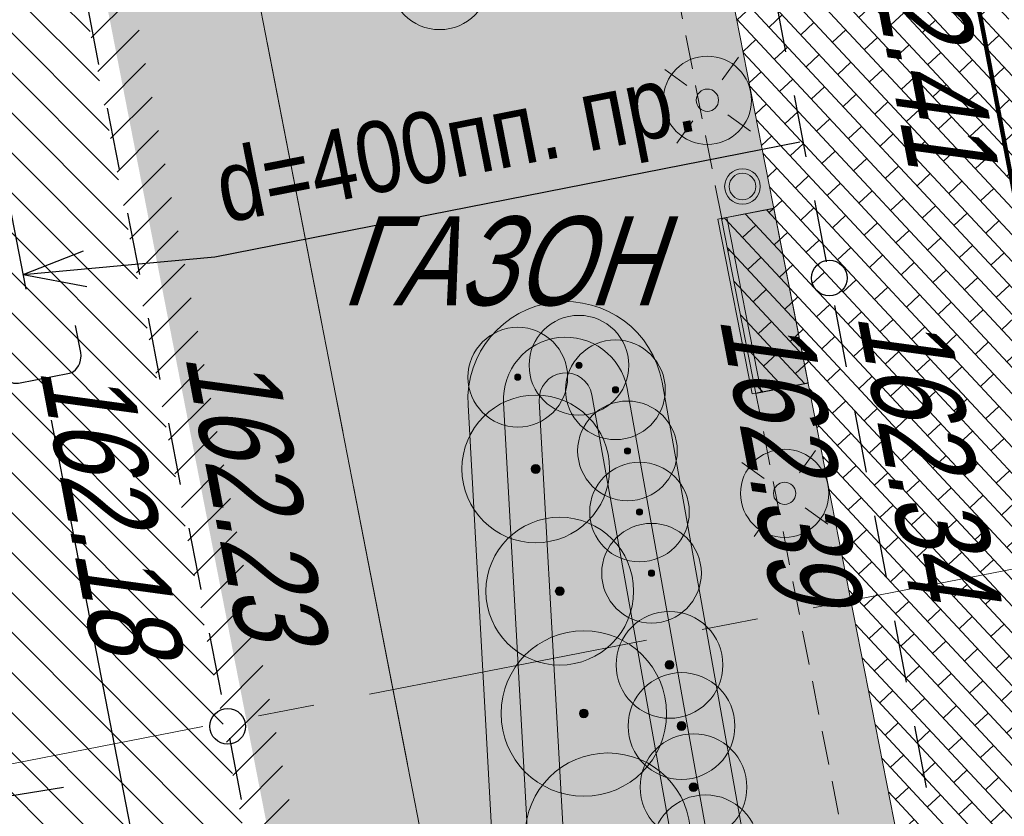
# Model space of a CAD drawing. Header units: millimetres. Extents: x 4385 to 11928, y 17253 to 36963.
# Tile 34 of 256: x 5888 to 5899, y 18457 to 18466. Entities that reach past the tile are written whole.
import ezdxf
from ezdxf.enums import TextEntityAlignment as Align

# ---------------------------------------------------------------- set-up
doc = ezdxf.new("R2010")
doc.units = ezdxf.units.MM
for name, pattern in [('CENTER', [50.8, 31.75, -6.35, 6.35, -6.35]), ('DASHED', [19.05, 12.7, -6.35]), ('ГП_Ботаническая_1 и 2 этап$0$ACAD_ISO04W100', [30, 24, -3, 0, -3])]:
    doc.linetypes.add(name, pattern=pattern)
for name, color, linetype, lineweight, true_color in [('БЛАГО_Ботаническая_Р$0$БЛАГО_МАФ', 7, 'Continuous', 0, 0x000000), ('ГП_здания_сносимые', 7, 'Continuous', 9, 0xfaed00), ('ГП_разбивка_тротуары', 7, 'Continuous', 9, 0x83089b), ('ОЗЕЛ_Ботаническая_Р$0$ОЗЕЛ_растительность', 7, 'Continuous', 5, 0x000000), ('ОЗЕЛ_Ботаническая_Р$0$ОЗЕЛ_растительность_кустарники', 7, 'Continuous', 5, 0x000000), ('Покр_озел_9(п)', 7, 'Continuous', 0, 0xc4cfab), ('Покр_трот_плитка_300х100х80_пеш_2.2(п)', 7, 'Continuous', 0, 0xffffff)]:
    doc.layers.add(name, color=color, linetype=linetype, lineweight=lineweight, true_color=true_color)
for name, color, linetype, lineweight in [('Геоподоснова_34179-21 от 9.08.21$0$Водосток проектный', 7, 'Continuous', 25), ('Геоподоснова_34179-21 от 9.08.21$0$Газопровод', 7, 'Continuous', 25), ('Геоподоснова_34179-21 от 9.08.21$0$Горизонтали', 7, 'Continuous', 25), ('Геоподоснова_34179-21 от 9.08.21$0$Граница улицы', 7, 'Continuous', 25), ('Геоподоснова_34179-21 от 9.08.21$0$Здания', 7, 'Continuous', 25), ('Геоподоснова_34179-21 от 9.08.21$0$Красные линии', 7, 'Continuous', 25), ('Геоподоснова_34179-21 от 9.08.21$0$Леса и газоны', 7, 'Continuous', 25), ('ГП_Ботаническая_1 и 2 этап$0$ГП_здан_проект_оси', 50, 'ГП_Ботаническая_1 и 2 этап$0$ACAD_ISO04W100', 15), ('ГП_граница_3_этапа_500', 202, 'Continuous', 15), ('ГП_здан_проект_оси', 50, 'CENTER', 0), ('ГП_тротуары', 210, 'Continuous', 5)]:
    doc.layers.add(name, color=color, linetype=linetype, lineweight=lineweight)
doc.layers.add('ГП_граница_ГПЗУ_500', color=7, linetype='Continuous', true_color=0x0000f5)
doc.layers.add('ГП_здан_проект_гараж', color=7, linetype='Continuous', true_color=0xcc0000)
for name, color, linetype, lineweight, true_color, transparency in [('ГП_озел_штриховка_сущ', 7, 'Continuous', 0, 0x829556, 0.6), ('ГП_тротуары_штриховка_сущ', 7, 'Continuous', 0, 0xba8573, 0.6), ('ГП_холм и геопластика', 7, 'Continuous', 0, 0x36526d, 0.5), ('ОЗЕЛ_Ботаническая_Р$0$ГП_холм и геопластика', 7, 'Continuous', 0, 0x36526d, 0.5), ('ОЗЕЛ_Ботаническая_Р$0$ОЗЕЛ_растительность_заливка', 7, 'Continuous', 0, 0x000000, 0.2), ('Покр_озел_9(з)', 7, 'Continuous', 0, 0xc4cfab, 0.5)]:
    doc.layers.add(name, color=color, linetype=linetype, lineweight=lineweight, true_color=true_color, transparency=transparency)
doc.styles.add('Геоподоснова_34179-21 от 9.08.21$0$Style-RUSSIAN_1251', font='RUSSIAN_1251.shx')
doc.styles.add('Геоподоснова_34179-21 от 9.08.21$0$Style-RUSSIAN_1251 I 0.32289', font='RUSSIAN_1251.shx', dxfattribs={"oblique": 18.5})

# ---------------------------------------------------------------- blocks, each defined once
blk = doc.blocks.new('Геоподоснова_34179-21 от 9.08.21$0$PIKET_239')
at = {"layer": 'Геоподоснова_34179-21 от 9.08.21$0$Горизонтали', "color": 7, "linetype": 'Continuous', "lineweight": 25}
blk.add_arc((0, 0), 0.2, 0, 360, dxfattribs=at)
blk = doc.blocks.new('Геоподоснова_34179-21 от 9.08.21$0$PIKET_279')
at = {"layer": 'Геоподоснова_34179-21 от 9.08.21$0$Горизонтали', "color": 7, "linetype": 'Continuous', "lineweight": 25}
blk.add_arc((0, 0), 0.2, 0, 360, dxfattribs=at)
blk = doc.blocks.new('Геоподоснова_34179-21 от 9.08.21$0$msdElementTypeLineString_53')
at = {"layer": 'Геоподоснова_34179-21 от 9.08.21$0$Граница улицы', "color": 7, "linetype": 'Continuous', "lineweight": 25}
for p, q in [((10.002, 15.832), (10.135, 15.142)), ((2.418, 15), (2.284, 15.689)), ((10.23, 14.652), (10.364, 13.962)), ((2.648, 13.82), (2.514, 14.509)), ((10.459, 13.472), (10.592, 12.782)), ((2.877, 12.64), (2.743, 13.329)), ((10.686, 12.291), (10.817, 11.602)), ((3.107, 11.461), (2.973, 12.149)), ((10.91, 11.111), (11.041, 10.421)), ((3.336, 10.281), (3.202, 10.97)), ((11.135, 9.93), (11.266, 9.24)), ((3.566, 9.101), (3.432, 9.79)), ((11.359, 8.749), (11.49, 8.06)), ((3.796, 7.921), (3.661, 8.61)), ((11.584, 7.568), (11.715, 6.879)), ((4.021, 6.741), (3.89, 7.43))]:
    blk.add_line(p, q, dxfattribs=at)
blk = doc.blocks.new('Геоподоснова_34179-21 от 9.08.21$0$msdElementTypeLineString_171')
at = {"layer": 'Геоподоснова_34179-21 от 9.08.21$0$Газопровод', "color": 16, "linetype": 'Continuous', "lineweight": 25}
blk.add_line((5.637, 14.975), (4.649, 14.818), dxfattribs=at)
blk = doc.blocks.new('Геоподоснова_34179-21 от 9.08.21$0$msdElementTypeMultiLine_20')
at = {"layer": 'Геоподоснова_34179-21 от 9.08.21$0$Газопровод', "color": 16, "linetype": 'Continuous', "lineweight": 25}
blk.add_blockref('Геоподоснова_34179-21 от 9.08.21$0$msdElementTypeLineString_171', (0, 0), dxfattribs=at)
blk = doc.blocks.new('Геоподоснова_34179-21 от 9.08.21$0$msdElementTypeLineString_879')
at = {"layer": 'Геоподоснова_34179-21 от 9.08.21$0$Водосток проектный', "color": 7, "linetype": 'Continuous', "lineweight": 25}
for p, q in [((6.844, 18.862), (3.461, 36.251)), ((10.514, 0.001), (7.131, 17.39))]:
    blk.add_line(p, q, dxfattribs=at)
blk = doc.blocks.new('Геоподоснова_34179-21 от 9.08.21$0$msdElementTypeLineString_880')
at = {"layer": 'Геоподоснова_34179-21 от 9.08.21$0$Водосток проектный', "color": 7, "linetype": 'Continuous', "lineweight": 25, "flags": 128}
blk.add_lwpolyline([(6.956, 18.74), (7.009, 18.467), (7.019, 18.429), (7.031, 18.401), (7.051, 18.363), (7.076, 18.331), (7.101, 18.307), (7.135, 18.288), (7.171, 18.274), (7.199, 18.273), (7.227, 18.273), (7.801, 18.385), (7.825, 18.395), (7.844, 18.405), (7.866, 18.424), (7.881, 18.443), (7.899, 18.47), (7.915, 18.498), (7.922, 18.533), (7.929, 18.581), (7.926, 18.618), (7.867, 18.922)], dxfattribs=at)
blk = doc.blocks.new('Геоподоснова_34179-21 от 9.08.21$0$msdElementTypeMultiLine_541')
at = {"layer": 'Геоподоснова_34179-21 от 9.08.21$0$Водосток проектный', "color": 7, "linetype": 'Continuous', "lineweight": 25}
for name, p in [('Геоподоснова_34179-21 от 9.08.21$0$msdElementTypeLineString_880', (0, 0)), ('Геоподоснова_34179-21 от 9.08.21$0$msdElementTypeLineString_879', (0.467, 0.467))]:
    blk.add_blockref(name, p, dxfattribs=at)
blk = doc.blocks.new('Геоподоснова_34179-21 от 9.08.21$0$DIMTXT_249')
at = {"layer": 'Геоподоснова_34179-21 от 9.08.21$0$Водосток проектный', "color": 7, "linetype": 'Continuous', "lineweight": 25}
for q in [(0.679, 0.263), (0.715, -0.135)]:
    blk.add_line((0, 0), q, dxfattribs=at)
at = {"layer": 'Геоподоснова_34179-21 от 9.08.21$0$Водосток проектный', "color": 7, "linetype": 'Continuous', "lineweight": 25, "flags": 128}
blk.add_lwpolyline([(0, 0), (2.154, 0.197), (8.73, 1.49)], dxfattribs=at)
at = {"layer": 'Геоподоснова_34179-21 от 9.08.21$0$Водосток проектный', "color": 7, "linetype": 'Continuous', "lineweight": 25, "style": 'Геоподоснова_34179-21 от 9.08.21$0$Style-RUSSIAN_1251', "width": 0.875}
blk.add_text('d=400пп. пр.', height=0.8, rotation=11.1169, dxfattribs=at).set_placement((2.104, 1.359), align=Align.TOP_LEFT)
blk = doc.blocks.new('Геоподоснова_34179-21 от 9.08.21$0$msdElementTypeLineString_923')
at = {"layer": 'Геоподоснова_34179-21 от 9.08.21$0$Красные линии', "linetype": 'Continuous', "lineweight": 25}
for points in [[(44.595, 35.438), (44.02, 38.383), (44.266, 38.431), (44.84, 35.486)], [(45.361, 31.512), (44.786, 34.457), (45.032, 34.505), (45.606, 31.56)], [(46.127, 27.587), (45.552, 30.531), (45.798, 30.579), (46.372, 27.634)]]:
    blk.add_hatch(color=1, dxfattribs=at).paths.add_polyline_path(points)
blk = doc.blocks.new('Геоподоснова_34179-21 от 9.08.21$0$msdElementTypeLineString_927')
at = {"layer": 'Геоподоснова_34179-21 от 9.08.21$0$Красные линии', "linetype": 'Continuous', "lineweight": 25}
for points in [[(44.047, 17.757), (43.856, 18.739), (44.101, 18.787), (44.293, 17.805)], [(44.239, 16.776), (44.047, 17.757), (44.293, 17.805), (44.484, 16.824)], [(44.43, 15.794), (44.239, 16.776), (44.484, 16.824), (44.676, 15.842)], [(44.622, 14.813), (44.43, 15.794), (44.676, 15.842), (44.867, 14.861)], [(44.813, 13.831), (44.622, 14.813), (44.867, 14.861), (45.059, 13.879)], [(45.005, 12.85), (44.813, 13.831), (45.059, 13.879), (45.25, 12.898)], [(45.196, 11.868), (45.005, 12.85), (45.25, 12.898), (45.442, 11.916)], [(45.388, 10.887), (45.196, 11.868), (45.442, 11.916), (45.633, 10.935)], [(45.579, 9.905), (45.388, 10.887), (45.633, 10.935), (45.825, 9.953)], [(45.771, 8.924), (45.579, 9.905), (45.825, 9.953), (46.016, 8.972)]]:
    blk.add_hatch(color=1, dxfattribs=at).paths.add_polyline_path(points)
blk = doc.blocks.new('Геоподоснова_34179-21 от 9.08.21')
at = {"layer": 'Геоподоснова_34179-21 от 9.08.21$0$Здания', "color": 7, "linetype": 'Continuous', "lineweight": 25, "flags": 128}
blk.add_lwpolyline([(5945.682, 18473.173), (5920.979, 18468.424), (5921.168, 18467.473), (5921.45, 18466.053), (5916.555, 18465.144), (5915.167, 18464.886), (5914.638, 18467.728), (5914.419, 18468.91), (5913.97, 18471.326), (5911.854, 18482.711), (5911.669, 18482.676), (5905.624, 18481.532), (5902.628, 18480.965), (5900.553, 18480.573), (5897.031, 18479.907), (5896.541, 18479.814), (5900.294, 18460.229), (5900.304, 18460.179), (5900.611, 18458.576), (5900.661, 18458.315), (5900.808, 18457.549), (5900.815, 18457.512), (5901.865, 18452.034)], dxfattribs=at)
at = {"layer": 'Геоподоснова_34179-21 от 9.08.21$0$Водосток проектный', "color": 7, "linetype": 'Continuous', "lineweight": 25}
for name, p in [('Геоподоснова_34179-21 от 9.08.21$0$msdElementTypeMultiLine_541', (5881.178, 18443.471)), ('Геоподоснова_34179-21 от 9.08.21$0$DIMTXT_249', (5888.457, 18462.967))]:
    blk.add_blockref(name, p, dxfattribs=at)
at = {"layer": 'Геоподоснова_34179-21 от 9.08.21$0$Газопровод', "color": 1, "linetype": 'Continuous', "lineweight": 25}
blk.add_blockref('Геоподоснова_34179-21 от 9.08.21$0$msdElementTypeMultiLine_20', (5883.274, 18442.227), dxfattribs=at)
at = {"layer": 'Геоподоснова_34179-21 от 9.08.21$0$Горизонтали', "color": 7, "linetype": 'Continuous', "lineweight": 25}
for name, p in [('Геоподоснова_34179-21 от 9.08.21$0$PIKET_279', (5897.518, 18462.926)), ('Геоподоснова_34179-21 от 9.08.21$0$PIKET_239', (5890.756, 18457.889))]:
    blk.add_blockref(name, p, dxfattribs=at)
at = {"layer": 'Геоподоснова_34179-21 от 9.08.21$0$Граница улицы', "color": 7, "linetype": 'Continuous', "lineweight": 25}
blk.add_blockref('Геоподоснова_34179-21 от 9.08.21$0$msdElementTypeLineString_53', (5886.891, 18450.325), dxfattribs=at)
at = {"layer": 'Геоподоснова_34179-21 от 9.08.21$0$Красные линии', "color": 1, "linetype": 'Continuous', "lineweight": 25}
for name, p in [('Геоподоснова_34179-21 от 9.08.21$0$msdElementTypeLineString_923', (5845.715, 18426.809)), ('Геоподоснова_34179-21 от 9.08.21$0$msdElementTypeLineString_927', (5845.715, 18447.295))]:
    blk.add_blockref(name, p, dxfattribs=at)
at = {"layer": 'Геоподоснова_34179-21 от 9.08.21$0$Горизонтали', "color": 7, "linetype": 'Continuous', "lineweight": 25, "style": 'Геоподоснова_34179-21 от 9.08.21$0$Style-RUSSIAN_1251 I 0.32289', "oblique": 18.5}
for s, rotation, width, p in [('162.41', 280.7894, 0.799996, (5897.801, 18467.354)), ('162.34', 280.7625, 0.8, (5897.826, 18462.516)), ('162.39', 280.7625, 0.8, (5896.279, 18462.482)), ('162.23', 280.7173, 0.800001, (5890.272, 18462.06)), ('162.18', 280.7173, 0.800001, (5888.639, 18461.904))]:
    blk.add_text(s, height=1, rotation=rotation, dxfattribs=dict(at, width=width)).set_placement(p)
at = {"layer": 'Геоподоснова_34179-21 от 9.08.21$0$Леса и газоны', "color": 7, "linetype": 'Continuous', "lineweight": 25, "style": 'Геоподоснова_34179-21 от 9.08.21$0$Style-RUSSIAN_1251 I 0.32289', "oblique": 18.5, "width": 0.799996}
blk.add_text('ГАЗОН', height=1, dxfattribs=at).set_placement((5892.03, 18462.619))
blk = doc.blocks.new('БЛАГО_Ботаническая_Р$0$sk 091')
at = {"layer": 'БЛАГО_Ботаническая_Р$0$БЛАГО_МАФ', "true_color": 0xc7c8ca}
h = blk.add_hatch(color=9, dxfattribs=at)
h.dxf.hatch_style = 1
h.paths.add_polyline_path([(2, 0.641), (2, 0), (0, 0), (0, 0.641)])
at = {"layer": 'БЛАГО_Ботаническая_Р$0$БЛАГО_МАФ'}
for points in [[(0, 0), (2, 0), (2, 0.641), (0, 0.641), (0, 0)], [(2, 0.541), (0, 0.541)]]:
    blk.add_lwpolyline(points, dxfattribs=at)
blk = doc.blocks.new('БЛАГО_Ботаническая_Р$0$П(2018)-171001_Грай (Р)_Освещение$0$Прожектор')
at = {"layer": 'БЛАГО_Ботаническая_Р$0$БЛАГО_МАФ', "true_color": 0xfcfcfc, "transparency": 33554559}
h = blk.add_hatch(color=7, dxfattribs=at)
h.dxf.hatch_style = 1
edge = h.paths.add_edge_path()
edge.add_arc((0, 0), 0.3441, 0, 360)
at = {"layer": 'БЛАГО_Ботаническая_Р$0$БЛАГО_МАФ', "true_color": 0xfcfcfc, "transparency": 33554636}
h = blk.add_hatch(color=7, dxfattribs=at)
h.dxf.hatch_style = 1
edge = h.paths.add_edge_path()
edge.add_arc((0, 0), 0.0871, 0, 360)
at = {"layer": 'БЛАГО_Ботаническая_Р$0$БЛАГО_МАФ', "linetype": 'Continuous', "ltscale": 0.4}
for p, q in [((-0.2924, 0.2935), (-0.1388, 0.1399)), ((0.1381, 0.1407), (0.2909, 0.2935)), ((-0.2924, -0.2899), (-0.1407, -0.1381)), ((0.1399, -0.1388), (0.2909, -0.2899))]:
    blk.add_line(p, q, dxfattribs=at)
at = {"layer": 'БЛАГО_Ботаническая_Р$0$БЛАГО_МАФ'}
for radius in [0.3441, 0.0871]:
    blk.add_circle((0, 0), radius, dxfattribs=at)
blk = doc.blocks.new('БЛАГО_Ботаническая_Р$0$Урна')
at = {"layer": 'БЛАГО_Ботаническая_Р$0$БЛАГО_МАФ', "true_color": 0xfeeab9}
h = blk.add_hatch(color=254, dxfattribs=at)
h.dxf.hatch_style = 1
edge = h.paths.add_edge_path()
edge.add_arc((0, 0), 0.2, 0, 360)
at = {"layer": 'БЛАГО_Ботаническая_Р$0$БЛАГО_МАФ'}
for radius in [0.2, 0.15]:
    blk.add_circle((0, 0), radius, dxfattribs=at)
blk = doc.blocks.new('*U1064')
at = {"layer": 'БЛАГО_Ботаническая_Р$0$БЛАГО_МАФ', "ltscale": 0.1, "xscale": -1.44, "yscale": 1.44, "zscale": 1.44, "rotation": 279.3507664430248}
for p in [(5896.147, 18464.923), (5897.015, 18460.507)]:
    blk.add_blockref('БЛАГО_Ботаническая_Р$0$П(2018)-171001_Грай (Р)_Освещение$0$Прожектор', p, dxfattribs=at)
at = {"layer": 'БЛАГО_Ботаническая_Р$0$БЛАГО_МАФ'}
for name, p, rotation in [('БЛАГО_Ботаническая_Р$0$Урна', (5896.541, 18463.954), 0.06565164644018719), ('БЛАГО_Ботаническая_Р$0$sk 091', (5897.281, 18461.747), 101.1229633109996)]:
    blk.add_blockref(name, p, dxfattribs=dict(at, rotation=rotation))
blk = doc.blocks.new('ОЗЕЛ_Ботаническая_Р$0$Дерен_белый_Сибирика')
at = {"layer": 'ОЗЕЛ_Ботаническая_Р$0$ОЗЕЛ_растительность', "transparency": 33554687}
h = blk.add_hatch(color=256, dxfattribs=at)
h.dxf.hatch_style = 1
edge = h.paths.add_edge_path()
edge.add_arc((0, 0), 50, 0, 360)
at = {"layer": 'ОЗЕЛ_Ботаническая_Р$0$ОЗЕЛ_растительность_заливка', "true_color": 0x6a9432, "transparency": 33554559}
h = blk.add_hatch(color=67, dxfattribs=at)
h.dxf.hatch_style = 1
edge = h.paths.add_edge_path()
edge.add_arc((0, 0), 930, 0, 360)
at = {"layer": 'ОЗЕЛ_Ботаническая_Р$0$ОЗЕЛ_растительность'}
for radius in [930, 50]:
    blk.add_circle((0, 0), radius, dxfattribs=at)
blk = doc.blocks.new('ОЗЕЛ_Ботаническая_Р$0$Чубушник_Зоя_Космодем')
at = {"layer": 'ОЗЕЛ_Ботаническая_Р$0$ОЗЕЛ_растительность', "transparency": 33554687}
h = blk.add_hatch(color=256, dxfattribs=at)
h.dxf.hatch_style = 1
edge = h.paths.add_edge_path()
edge.add_arc((0, 0), 50, 0, 360)
at = {"layer": 'ОЗЕЛ_Ботаническая_Р$0$ОЗЕЛ_растительность_заливка', "true_color": 0x768c27, "transparency": 33554559}
h = blk.add_hatch(color=67, dxfattribs=at)
h.dxf.hatch_style = 1
edge = h.paths.add_edge_path()
edge.add_arc((0, 0), 830, 0, 360)
at = {"layer": 'ОЗЕЛ_Ботаническая_Р$0$ОЗЕЛ_растительность'}
for radius in [830, 50]:
    blk.add_circle((0, 0), radius, dxfattribs=at)
blk = doc.blocks.new('ОЗЕЛ_Ботаническая_Р$0$Спирея_серая_Грефшейм')
at = {"layer": 'ОЗЕЛ_Ботаническая_Р$0$ОЗЕЛ_растительность', "transparency": 33554687}
h = blk.add_hatch(color=256, dxfattribs=at)
h.dxf.hatch_style = 1
edge = h.paths.add_edge_path()
edge.add_arc((0, 0), 35, 0, 360)
at = {"layer": 'ОЗЕЛ_Ботаническая_Р$0$ОЗЕЛ_растительность_заливка', "true_color": 0x7c9464, "transparency": 33554559}
h = blk.add_hatch(color=65, dxfattribs=at)
h.dxf.hatch_style = 1
edge = h.paths.add_edge_path()
edge.add_arc((0, 0), 560, 0, 360)
at = {"layer": 'ОЗЕЛ_Ботаническая_Р$0$ОЗЕЛ_растительность'}
for radius in [560, 35]:
    blk.add_circle((0, 0), radius, dxfattribs=at)
blk = doc.blocks.new('ОЗЕЛ_Ботаническая_Р$0$Барбарис_тунберга_Ауреа')
at = {"layer": 'ОЗЕЛ_Ботаническая_Р$0$ОЗЕЛ_растительность', "transparency": 33554687}
h = blk.add_hatch(color=256, dxfattribs=at)
h.dxf.hatch_style = 1
edge = h.paths.add_edge_path()
edge.add_arc((0, 0), 50, 0, 360)
at = {"layer": 'ОЗЕЛ_Ботаническая_Р$0$ОЗЕЛ_растительность_заливка', "true_color": 0xb9bf04, "transparency": 33554559}
h = blk.add_hatch(color=52, dxfattribs=at)
h.dxf.hatch_style = 1
edge = h.paths.add_edge_path()
edge.add_arc((0, 0), 600, 0, 360)
at = {"layer": 'ОЗЕЛ_Ботаническая_Р$0$ОЗЕЛ_растительность'}
for radius in [600, 50]:
    blk.add_circle((0, 0), radius, dxfattribs=at)
blk = doc.blocks.new('ОЗЕЛ_Ботаническая_Р')
at = {"layer": 'ОЗЕЛ_Ботаническая_Р$0$ГП_холм и геопластика', "ltscale": 2}
for points in [[(5893.457, 18461.5), (5893.741, 18456.403, 0.123552), (5894.03, 18455.473), (5895.835, 18452.514, 0.865895), (5897.473, 18453.214), (5896.554, 18456.662, -0.0208), (5896.536, 18456.743), (5895.638, 18461.755, 0.941007)], [(5893.856, 18461.522), (5894.141, 18456.425, 0.123552), (5894.372, 18455.682), (5896.176, 18452.722, 0.865895), (5897.086, 18453.111), (5896.167, 18456.559, -0.0208), (5896.142, 18456.672), (5895.244, 18461.684, 0.941007)], [(5894.256, 18461.544), (5894.54, 18456.448, 0.123552), (5894.713, 18455.89), (5895.797, 18454.112, 0.865895), (5896.343, 18454.346), (5895.781, 18456.456, -0.0208), (5895.748, 18456.602), (5894.85, 18461.614, 0.941007)]]:
    blk.add_lwpolyline(points, format="xyb", close=True, dxfattribs=at)
at = {"layer": 'ОЗЕЛ_Ботаническая_Р$0$ОЗЕЛ_растительность_кустарники', "xscale": 0.001, "yscale": 0.001, "zscale": 0.001}
for name, p in [('ОЗЕЛ_Ботаническая_Р$0$Спирея_серая_Грефшейм', (5893.138, 18466.276)), ('ОЗЕЛ_Ботаническая_Р$0$Спирея_серая_Грефшейм', (5894.703, 18461.946)), ('ОЗЕЛ_Ботаническая_Р$0$Спирея_серая_Грефшейм', (5894.016, 18461.812)), ('ОЗЕЛ_Ботаническая_Р$0$Спирея_серая_Грефшейм', (5895.114, 18461.67)), ('ОЗЕЛ_Ботаническая_Р$0$Чубушник_Зоя_Космодем', (5894.218, 18460.781)), ('ОЗЕЛ_Ботаническая_Р$0$Спирея_серая_Грефшейм', (5895.249, 18460.984)), ('ОЗЕЛ_Ботаническая_Р$0$Спирея_серая_Грефшейм', (5895.384, 18460.297)), ('ОЗЕЛ_Ботаническая_Р$0$Чубушник_Зоя_Космодем', (5894.488, 18459.408)), ('ОЗЕЛ_Ботаническая_Р$0$Спирея_серая_Грефшейм', (5895.519, 18459.61)), ('ОЗЕЛ_Ботаническая_Р$0$Дерен_белый_Сибирика', (5894.758, 18458.034)), ('ОЗЕЛ_Ботаническая_Р$0$Дерен_белый_Сибирика', (5895.029, 18456.66))]:
    blk.add_blockref(name, p, dxfattribs=at)
at = {"layer": 'ОЗЕЛ_Ботаническая_Р$0$ОЗЕЛ_растительность_кустарники', "xscale": 0.001, "yscale": 0.001, "zscale": 0.001, "rotation": 200.6069710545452}
for p in [(5895.721, 18458.58), (5895.856, 18457.893), (5895.991, 18457.206), (5896.126, 18456.519)]:
    blk.add_blockref('ОЗЕЛ_Ботаническая_Р$0$Барбарис_тунберга_Ауреа', p, dxfattribs=at)
blk = doc.blocks.new('ГП_Ботаническая_1 и 2 этап')
at = {"layer": 'ГП_Ботаническая_1 и 2 этап$0$ГП_здан_проект_оси'}
blk.add_line((5850.509, 18674.804), (5898.146, 18429.849), dxfattribs=at)
blk = doc.blocks.new('Покр')
at = {"layer": 'Покр_озел_9(з)'}
h = blk.add_hatch(color=256, dxfattribs=at)
h.dxf.hatch_style = 1
h.paths.add_polyline_path([(-50.803, -47.939), (-60.125, -49.758), (-59.759, -51.619), (-49.441, -49.607), (-49.337, -49.51)])
h.paths.add_polyline_path([(-63.069, -50.334), (-68.23, -51.334), (-74.412, -19.547), (-76.22, -17.608), (-69.217, -53.46), (-62.703, -52.193)])
at = {"layer": 'Покр_озел_9(п)'}
h = blk.add_hatch(color=256, dxfattribs=at)
h.dxf.hatch_style = 1
h.paths.add_polyline_path([(-67.709, -26.733), (-74.412, -19.547), (-68.23, -51.334), (-63.069, -50.334), (-63.515, -48.065), (-64.11, -48.182), (-64.496, -46.219), (-63.901, -46.102), (-65.272, -39.13), (-65.858, -39.246), (-66.244, -37.283), (-65.658, -37.168), (-67.016, -30.259), (-67.605, -30.375), (-67.991, -28.411), (-67.402, -28.297)])
at = {"layer": 'Покр_трот_плитка_300х100х80_пеш_2.2(п)'}
h = blk.add_hatch(dxfattribs=at)
h.set_pattern_fill('AR-BRSTD', color=256, scale=0.003, angle=313)
h.set_pattern_definition([(313, (-5962.5526, -18500.8752), (0.1486296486, 0.1385993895), []), (43, (-5962.5526, -18500.8752), (-0.0592434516, 0.361515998), [0.2032254, -0.2032254])])
h.paths.add_polyline_path([(-63.835, -30.887), (-64.926, -29.717), (-67.709, -26.733), (-67.402, -28.297), (-67.991, -28.411), (-67.605, -30.375), (-67.016, -30.259), (-65.658, -37.168), (-66.244, -37.283), (-65.858, -39.246), (-65.272, -39.13), (-63.901, -46.102), (-64.496, -46.219), (-64.11, -48.182), (-63.515, -48.065), (-63.069, -50.334), (-60.125, -49.758), (-63.026, -35.002), (-63.11, -34.573)])

msp = doc.modelspace()

# ---------------------------------------------------------------- linework, layer by layer
at = {"layer": 'ГП_тротуары'}
for p, q in [((5893.054, 18483.245), (5899.849, 18448.683)), ((5896.895, 18463.707), (5896.306, 18463.593)), ((5896.306, 18463.593), (5896.692, 18461.63)), ((5897.281, 18461.745), (5896.692, 18461.63))]:
    msp.add_line(p, q, dxfattribs=at)

# ---------------------------------------------------------------- block references
msp.add_blockref('Покр', (5962.553, 18500.875))

# ---------------------------------------------------------------- next in the draw order: block references
msp.add_blockref('ГП_Ботаническая_1 и 2 этап', (0, 0))

# ---------------------------------------------------------------- next in the draw order: hatches: boundary and pattern name
at = {"layer": 'ГП_озел_штриховка_сущ'}
h = msp.add_hatch(dxfattribs=at)
h.set_pattern_fill('ANSI31', color=256, scale=0.1)
h.paths.add_polyline_path([(5902.584, 18448.046), (5903.806, 18441.821), (5922.606, 18445.511), (5934.695, 18448.026), (5951.702, 18451.333), (5954.183, 18451.815), (5952.935, 18458.091)])
edge = h.paths.add_edge_path()
edge.add_line((5900.21, 18448.752), (5901.643, 18441.364))
edge.add_line((5901.643, 18441.364), (5896.222, 18440.137))
edge.add_arc((5895.781, 18442.087), 2, 190.8754, 282.7575, ccw=False)
edge.add_line((5893.817, 18441.71), (5886.891, 18477.757))
edge.add_line((5886.891, 18477.757), (5887.39, 18477.849))
edge.add_line((5887.39, 18477.849), (5893.33, 18447.41))
edge.add_line((5893.33, 18447.41), (5900.21, 18448.752))
edge = h.paths.add_edge_path()
edge.add_line((5882.844, 18445.348), (5889.482, 18446.851))
edge.add_line((5889.482, 18446.851), (5885.703, 18466.311))
edge.add_line((5885.703, 18466.311), (5882.738, 18481.615))
edge.add_line((5882.738, 18481.615), (5881.942, 18486.25))
edge.add_arc((5883.26, 18479.349), 7.026, 100.8123, 190.6774)
edge.add_line((5876.356, 18478.047), (5880.695, 18455.591))
edge.add_line((5880.695, 18455.591), (5882.844, 18445.348))
h.paths.add_polyline_path([(6035.024, 18508.027), (6039.213, 18503.574), (6057.801, 18521.457), (6053.795, 18525.674)])
h.paths.add_polyline_path([(6033.061, 18497.655), (6028.822, 18502.196), (6016.612, 18490.717), (6020.901, 18485.956)])
at = {"layer": 'ГП_тротуары_штриховка_сущ'}
h = msp.add_hatch(dxfattribs=at)
h.set_pattern_fill('ANSI31', color=256, scale=0.1, angle=90)
edge = h.paths.add_edge_path()
edge.add_line((5886.891, 18477.757), (5887.39, 18477.849))
edge.add_line((5887.39, 18477.849), (5886.947, 18480.117))
edge.add_line((5886.947, 18480.117), (5886.504, 18480.03))
edge.add_line((5886.504, 18480.03), (5885.216, 18486.891))
edge.add_line((5885.216, 18486.891), (5882.619, 18486.41))
edge.add_line((5882.619, 18486.41), (5881.943, 18486.245))
edge.add_line((5881.943, 18486.245), (5882.738, 18481.615))
edge.add_line((5882.738, 18481.615), (5885.703, 18466.311))
edge.add_line((5885.703, 18466.311), (5889.482, 18446.851))
edge.add_line((5889.482, 18446.851), (5882.844, 18445.348))
edge.add_line((5882.844, 18445.348), (5882.953, 18444.8))
edge.add_arc((5892.762, 18446.747), 10, 191.2237, 248.7159)
edge.add_arc((5892.762, 18446.747), 10, 248.7159, 258.5641)
edge.add_arc((5892.772, 18446.94), 10.191, 258.7229, 283.8489)
edge.add_line((5895.211, 18437.045), (5904.928, 18439.129))
edge.add_arc((6024.741, 17851.691), 599.532, 100.670605, 101.527822, ccw=False)
edge.add_line((5913.73, 18440.856), (5913.807, 18440.871))
edge.add_line((5913.807, 18440.871), (5923.767, 18442.883))
edge.add_line((5923.767, 18442.883), (5930.571, 18444.18))
edge.add_line((5930.571, 18444.18), (5947.658, 18447.553))
edge.add_line((5947.658, 18447.553), (5953.962, 18448.809))
edge.add_arc((5951.626, 18456.701), 8.23, 286.4882, 295.9481)
edge.add_arc((5952.482, 18455.275), 6.575, 294.6769, 308.8087)
edge.add_arc((5953.728, 18453.967), 4.777, 306.9967, 311.3936)
edge.add_arc((5956.205, 18451.395), 1.22, 303.9637, 321.1614)
edge.add_arc((5955.716, 18451.648), 1.763, 324.7172, 340.5192)
edge.add_arc((5956.205, 18451.395), 1.22, 344.075, 360.1682)
edge.add_arc((5945.934, 18451.365), 11.491, 0.1682, 12.0967)
edge.add_line((5957.17, 18453.773), (5956.453, 18457.12))
edge.add_line((5956.453, 18457.12), (5976.513, 18463.101))
edge.add_line((5976.513, 18463.101), (5978.934, 18464.105))
edge.add_line((5978.934, 18464.105), (5900.21, 18448.752))
edge.add_line((5900.21, 18448.752), (5901.643, 18441.364))
edge.add_line((5901.643, 18441.364), (5896.222, 18440.137))
edge.add_arc((5895.781, 18442.087), 2, 190.8754, 282.7575, ccw=False)
edge.add_line((5893.817, 18441.71), (5886.891, 18477.757))
h.paths.add_polyline_path([(5922.606, 18445.511), (5903.806, 18441.821), (5902.584, 18448.046), (5952.935, 18458.091), (5954.183, 18451.815), (5951.702, 18451.333), (5934.695, 18448.026)], flags=16)
edge = h.paths.add_edge_path()
edge.add_line((6028.487, 18489.58), (6025.9, 18490.739))
edge.add_line((6025.9, 18490.739), (6025.883, 18490.749))
edge.add_line((6025.883, 18490.749), (6020.901, 18485.956))
edge.add_line((6020.901, 18485.956), (6016.612, 18490.717))
edge.add_line((6016.612, 18490.717), (6020.557, 18494.427))
edge.add_line((6020.557, 18494.427), (6028.826, 18502.201))
edge.add_line((6028.826, 18502.201), (6028.108, 18502.972))
edge.add_line((6028.108, 18502.972), (6028.1, 18502.98))
edge.add_line((6028.1, 18502.98), (5997.67, 18474.427))
edge.add_line((5997.67, 18474.427), (5998.158, 18473.906))
edge.add_line((5998.158, 18473.906), (6001.253, 18475.867))
edge.add_line((6001.253, 18475.867), (6015.714, 18487.693))
edge.add_line((6015.714, 18487.693), (6020.357, 18483.958))
edge.add_arc((6021.371, 18485.5), 1.846, 236.6642, 311.6895)
edge.add_arc((6005.613, 18505.326), 27.17, 308.6958, 315.1527)
edge.add_line((6024.876, 18486.166), (6028.487, 18489.58))

# ---------------------------------------------------------------- next in the draw order: linework, layer by layer
at = {"layer": 'ГП_граница_3_этапа_500', "const_width": 0.3}
msp.add_lwpolyline([(6059.56, 18532.5), (6027.314, 18567.068), (6002.779, 18544.169), (6003.585, 18543.305), (6005.104, 18541.67), (5997.569, 18534.643), (5957.809, 18577.534), (5913.612, 18536.322), (5912.637, 18537.368), (5881.45, 18508.287), (5893.33, 18447.41), (5988.7, 18466.01), (5992.473, 18469.551), (5994.465, 18471.42), (5997.67, 18474.427), (6011.272, 18487.19), (6028.095, 18502.975)], close=True, dxfattribs=at)
at = {"layer": 'ГП_граница_ГПЗУ_500', "const_width": 0.6}
msp.add_lwpolyline([(5908.35, 18693.62), (6021.68, 18572.86), (6059.56, 18532.5), (5988.7, 18466.01), (5893.33, 18447.41), (5866.96, 18582.54), (5865.98, 18582.35), (5863.92, 18593.17), (5864.85, 18593.36), (5851.03, 18664.19), (5868.97, 18667.79), (5895.42, 18681.33), (5908.35, 18693.62)], dxfattribs=at)
at = {"layer": 'ГП_здан_проект_гараж', "linetype": 'DASHED', "ltscale": 0.09, "const_width": 0.1}
msp.add_lwpolyline([(5882.691, 18509.321), (5912.515, 18537.138), (5913.456, 18536.128), (5957.736, 18577.427), (5997.644, 18534.639), (6005.421, 18541.893), (6003.167, 18544.31), (6020.608, 18560.577), (6051.608, 18527.34), (6022.378, 18500.078), (6020.502, 18502.089), (5982.554, 18466.695), (5894.317, 18449.536)], close=True, dxfattribs=at)
at = {"layer": 'ГП_здан_проект_оси', "ltscale": 0.1}
for p, q in [((5881.502, 18515.436), (5895.041, 18445.817)), ((5887.361, 18457.28), (5966.275, 18472.627))]:
    msp.add_line(p, q, dxfattribs=at)
at = {"layer": 'ГП_здания_сносимые', "linetype": 'DASHED', "ltscale": 0.1, "const_width": 0.05}
msp.add_lwpolyline([(5953.137, 18458.966), (5902.437, 18449.051), (5896.541, 18479.814), (5900.553, 18480.573), (5900.333, 18481.736), (5898.892, 18481.455), (5898.621, 18482.701), (5911.194, 18485.158), (5911.572, 18483.125), (5913.392, 18483.464), (5915.683, 18471.644), (5915.96, 18471.7), (5916.445, 18469.287), (5917.374, 18469.459), (5917.606, 18468.35), (5916.397, 18468.125), (5916.673, 18466.637), (5920.078, 18467.27), (5919.792, 18468.808), (5920.895, 18469.04), (5921.012, 18468.43), (5945.682, 18473.173)], dxfattribs=at)
at = {"layer": 'ГП_разбивка_тротуары', "linetype": 'DASHED', "ltscale": 0.03}
for points in [[(5896.31, 18463.593), (5894.948, 18470.501)], [(5898.063, 18454.658), (5896.692, 18461.63)]]:
    msp.add_lwpolyline(points, dxfattribs=at)
at = {"layer": 'ГП_холм и геопластика', "ltscale": 2}
for points in [[(5893.457, 18461.5), (5893.741, 18456.403, 0.123552), (5894.03, 18455.473), (5895.835, 18452.514, 0.865895), (5897.473, 18453.214), (5896.554, 18456.662, -0.0208), (5896.536, 18456.743), (5895.638, 18461.755, 0.941007)], [(5893.856, 18461.522), (5894.141, 18456.425, 0.123552), (5894.372, 18455.682), (5896.176, 18452.722, 0.865895), (5897.086, 18453.111), (5896.167, 18456.559, -0.0208), (5896.142, 18456.672), (5895.244, 18461.684, 0.941007)], [(5894.256, 18461.544), (5894.54, 18456.448, 0.123552), (5894.713, 18455.89), (5895.797, 18454.112, 0.865895), (5896.343, 18454.346), (5895.781, 18456.456, -0.0208), (5895.748, 18456.602), (5894.85, 18461.614, 0.941007)]]:
    msp.add_lwpolyline(points, format="xyb", close=True, dxfattribs=at)

# ---------------------------------------------------------------- next in the draw order: block references
for name in ['*U1064', 'Геоподоснова_34179-21 от 9.08.21']:
    msp.add_blockref(name, (0, 0))

# ---------------------------------------------------------------- next in the draw order: block references
msp.add_blockref('ОЗЕЛ_Ботаническая_Р', (0, 0))

doc.saveas('drawing.dxf')
